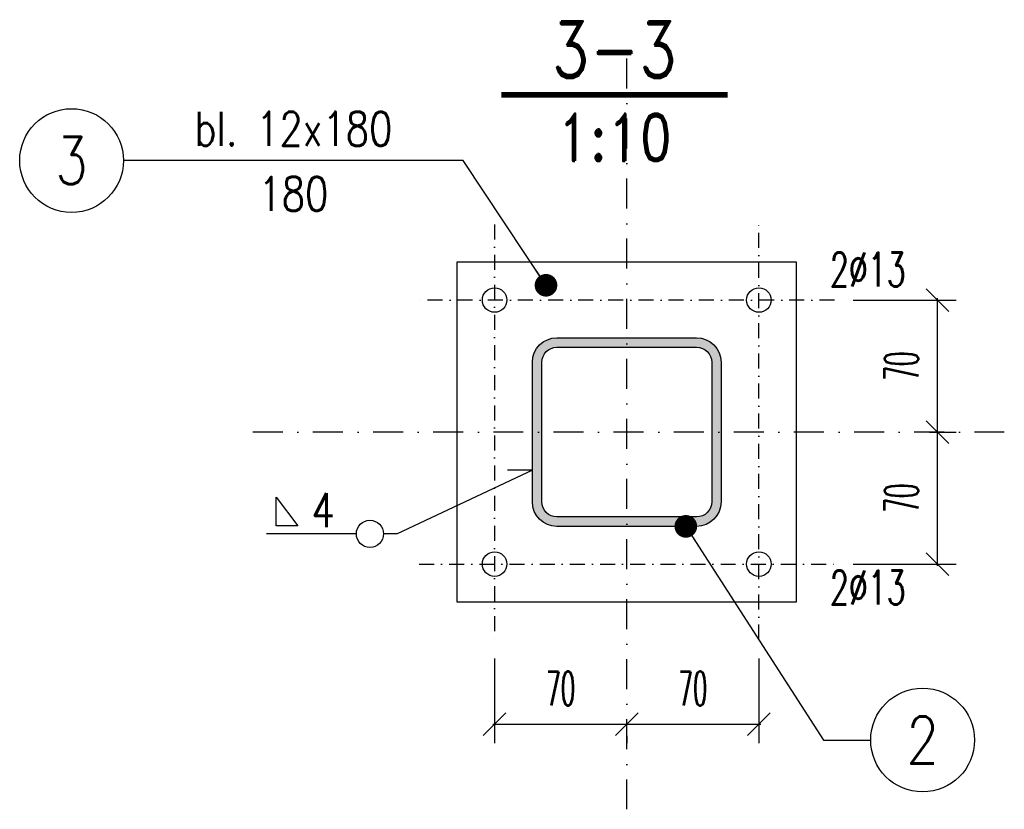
# Model space of a CAD drawing. Header units: millimetres. Extents: x -228255 to 14536, y -140109 to 119945.
# Tile 98 of 123: x -112057 to -111535, y 42917 to 43336. Entities that reach past the tile are written whole.
import ezdxf
from ezdxf.enums import TextEntityAlignment as Align

# ---------------------------------------------------------------- set-up
doc = ezdxf.new("R2010")
doc.units = ezdxf.units.MM
doc.header["$LTSCALE"] = 2.5
doc.linetypes.add('DASHDOT', pattern=[25.4, 12.7, -6.35, 0, -6.35])
doc.linetypes.add('DASHDOT2', pattern=[12.7, 6.35, -3.175, 0, -3.175])
for name, color, linetype in [('Gruba', 6, 'Continuous'), ('Opisy_stal', 7, 'Continuous'), ('Osie', 134, 'DASHDOT'), ('Osie_stal', 221, 'DASHDOT2'), ('stal', 4, 'Continuous'), ('Stal_przekroj', 1, 'Continuous'), ('Tekst', 31, 'Continuous'), ('Wymiary', 86, 'Continuous')]:
    doc.layers.add(name, color=color, linetype=linetype)
doc.styles.get("Standard").update_dxf_attribs({"font": 'romans.shx', "width": 0.65})
doc.styles.add('style1', font='romand.shx', dxfattribs={"width": 0.8})
doc.styles.add('style3', font='romans.shx', dxfattribs={"width": 0.5})
doc.dimstyles.new('Skala_10', dxfattribs={"dimtxt": 18, "dimasz": 12, "dimexe": 10, "dimexo": 10, "dimgap": 10, "dimtad": 1, "dimdec": 0, "dimdsep": 46, "dimtxsty": 'style3', "dimblk": 'OBLIQUE', "dimcen": 0, "dimdle": 1, "dimclrd": 256, "dimclre": 256, "dimclrt": 31, "dimadec": 1, "dimazin": 0, "dimtfac": 1, "dimtdec": 0, "dimtix": 1, "dimtmove": 2, "dimatfit": 0, "dimldrblk": 'DOT', "dimfxl": 1, "dimtolj": 1, "dimtzin": 0, "dimlwd": -1, "dimlwe": -1, "dimarcsym": 0})
doc.dimstyles.new('Skala_10$7', dxfattribs={"dimscale": 0, "dimtxt": 18, "dimasz": 12, "dimexe": 10, "dimexo": 15, "dimgap": 5, "dimtad": 1, "dimdec": 0, "dimrnd": 0.5, "dimzin": 9, "dimdsep": 46, "dimtxsty": 'Standard', "dimblk1": 'OBLIQUE', "dimblk2": 'OBLIQUE', "dimsah": 1, "dimcen": 10, "dimdle": 10, "dimclrt": 31, "dimadec": 0, "dimazin": 0, "dimtfac": 1, "dimtdec": 0, "dimtmove": 2, "dimatfit": 3, "dimldrblk": 'DOT', "dimfxl": 1, "dimtolj": 1, "dimtzin": 9, "dimarcsym": 0})

# ---------------------------------------------------------------- blocks, each defined once
blk = doc.blocks.new('_Oblique')
at = {"color": 0, "linetype": 'ByBlock', "lineweight": -2}
blk.add_line((-0.5, -0.5), (0.5, 0.5), dxfattribs=at)
blk = doc.blocks.new('*D163')
at = {"layer": 'Defpoints', "color": 0, "ltscale": 0.5, "transparency": 16777216}
for p in [(-111584.9075165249, 43117.23673445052), (-111570.6628312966, 43117.23673445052), (-111625.2442758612, 43047.23673445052)]:
    blk.add_point(p, dxfattribs=at)
at = {"layer": 'Wymiary', "ltscale": 0.5, "transparency": 16777216}
for p, q in [((-111574.9075165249, 43117.23673445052), (-111560.6628312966, 43117.23673445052)), ((-111570.6628312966, 43046.23673445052), (-111570.6628312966, 43118.23673445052)), ((-111615.2442758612, 43047.23673445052), (-111560.6628312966, 43047.23673445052))]:
    blk.add_line(p, q, dxfattribs=at)
at = {"layer": 'Wymiary', "ltscale": 0.5, "transparency": 16777216, "xscale": 12, "yscale": 12, "zscale": 12}
for p, rotation in [((-111570.6628312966, 43117.23673445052), 90), ((-111570.6628312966, 43047.23673445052), 270)]:
    blk.add_blockref('_Oblique', p, dxfattribs=dict(at, rotation=rotation))
at = {"layer": 'Wymiary', "color": 31, "ltscale": 0.5, "transparency": 16777216, "insert": (-111589.6628312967, 43082.2367344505), "char_height": 18, "attachment_point": 5, "rotation": 90, "style": 'style3'}
blk.add_mtext('\\A1;70', dxfattribs=at)
blk = doc.blocks.new('_Dot')
at = {"color": 0, "linetype": 'ByBlock', "lineweight": -2}
blk.add_line((-0.5, 0), (-1, 0), dxfattribs=at)
at = {"color": 0, "linetype": 'ByBlock', "const_width": 0.5}
blk.add_lwpolyline([(-0.25, 0, 1), (0.25, 0, 1)], format="xyb", close=True, dxfattribs=at)
blk = doc.blocks.new('*D164')
at = {"layer": 'Defpoints', "color": 0, "ltscale": 0.5, "transparency": 16777216}
for p in [(-111625.2442758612, 43187.23673445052), (-111570.6628312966, 43187.23673445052), (-111584.9075165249, 43117.23673445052)]:
    blk.add_point(p, dxfattribs=at)
at = {"layer": 'Wymiary', "ltscale": 0.5, "transparency": 16777216}
for p, q in [((-111570.6628312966, 43116.23673445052), (-111570.6628312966, 43188.23673445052)), ((-111615.2442758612, 43187.23673445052), (-111560.6628312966, 43187.23673445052)), ((-111574.9075165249, 43117.23673445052), (-111560.6628312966, 43117.23673445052))]:
    blk.add_line(p, q, dxfattribs=at)
at = {"layer": 'Wymiary', "ltscale": 0.5, "transparency": 16777216, "xscale": 12, "yscale": 12, "zscale": 12}
for p, rotation in [((-111570.6628312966, 43187.23673445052), 90), ((-111570.6628312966, 43117.23673445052), 270)]:
    blk.add_blockref('_Oblique', p, dxfattribs=dict(at, rotation=rotation))
at = {"layer": 'Wymiary', "color": 31, "ltscale": 0.5, "transparency": 16777216, "insert": (-111589.6628312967, 43152.2367344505), "char_height": 18, "attachment_point": 5, "rotation": 90, "style": 'style3'}
blk.add_mtext('\\A1;70', dxfattribs=at)
blk = doc.blocks.new('*D165')
at = {"layer": 'Defpoints', "color": 0, "ltscale": 0.5, "transparency": 16777216}
for p in [(-111805.2442758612, 43007.23673445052), (-111735.2442758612, 42966.13284230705), (-111735.2442758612, 42962.33775177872)]:
    blk.add_point(p, dxfattribs=at)
at = {"layer": 'Wymiary', "ltscale": 0.5, "transparency": 16777216}
for p, q in [((-111805.2442758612, 42997.23673445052), (-111805.2442758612, 42952.33775177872)), ((-111806.2442758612, 42962.33775177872), (-111734.2442758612, 42962.33775177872)), ((-111735.2442758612, 42956.13284230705), (-111735.2442758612, 42952.33775177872))]:
    blk.add_line(p, q, dxfattribs=at)
at = {"layer": 'Wymiary', "ltscale": 0.5, "transparency": 16777216, "xscale": 12, "yscale": 12, "zscale": 12, "rotation": 180}
blk.add_blockref('_Oblique', (-111805.2442758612, 42962.33775177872), dxfattribs=at)
at = {"layer": 'Wymiary', "ltscale": 0.5, "transparency": 16777216, "xscale": 12, "yscale": 12, "zscale": 12}
blk.add_blockref('_Oblique', (-111735.2442758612, 42962.33775177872), dxfattribs=at)
at = {"layer": 'Wymiary', "color": 31, "ltscale": 0.5, "transparency": 16777216, "insert": (-111770.2442758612, 42981.33775177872), "char_height": 18, "attachment_point": 5, "style": 'style3'}
blk.add_mtext('\\A1;70', dxfattribs=at)
blk = doc.blocks.new('*D166')
at = {"layer": 'Defpoints', "color": 0, "ltscale": 0.5, "transparency": 16777216}
for p in [(-111665.2442758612, 43007.23673445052), (-111735.2442758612, 42966.13284230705), (-111665.2442758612, 42962.33775177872)]:
    blk.add_point(p, dxfattribs=at)
at = {"layer": 'Wymiary', "ltscale": 0.5, "transparency": 16777216}
for p, q in [((-111665.2442758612, 42997.23673445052), (-111665.2442758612, 42952.33775177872)), ((-111736.2442758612, 42962.33775177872), (-111664.2442758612, 42962.33775177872)), ((-111735.2442758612, 42956.13284230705), (-111735.2442758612, 42952.33775177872))]:
    blk.add_line(p, q, dxfattribs=at)
at = {"layer": 'Wymiary', "ltscale": 0.5, "transparency": 16777216, "xscale": 12, "yscale": 12, "zscale": 12, "rotation": 180}
blk.add_blockref('_Oblique', (-111735.2442758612, 42962.33775177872), dxfattribs=at)
at = {"layer": 'Wymiary', "ltscale": 0.5, "transparency": 16777216, "xscale": 12, "yscale": 12, "zscale": 12}
blk.add_blockref('_Oblique', (-111665.2442758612, 42962.33775177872), dxfattribs=at)
at = {"layer": 'Wymiary', "color": 31, "ltscale": 0.5, "transparency": 16777216, "insert": (-111700.2442758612, 42981.33775177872), "char_height": 18, "attachment_point": 5, "style": 'style3'}
blk.add_mtext('\\A1;70', dxfattribs=at)
blk = doc.blocks.new('Zk100x100x5')
for points in [[(-50, -37), (-50, 37, -0.4142135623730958), (-37, 50), (37, 50, -0.4142135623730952), (50, 37), (50, -37, -0.4142135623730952), (37, -50), (-37, -50, -0.4142135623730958), (-50, -37, 4.440892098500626e-16)], [(-45, -37), (-45, 37, -0.4142135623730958), (-37, 45), (37, 45, -0.4142135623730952), (45, 37), (45, -37, -0.4142135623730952), (37, -45), (-37, -45, -0.4142135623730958), (-45, -37, -0.9999999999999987)]]:
    blk.add_lwpolyline(points, format="xyb")
blk = doc.blocks.new('Elem_prawy')
at = {"color": 7}
blk.add_line((0, -5.684341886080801e-14), (25, -2.842170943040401e-14), dxfattribs=at)
blk.add_circle((52.5, -5.684341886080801e-14), 27.5, dxfattribs=at)
at = {"color": 31, "width": 0.8}
blk.add_attdef('22', text='', height=25, dxfattribs=at).set_placement((52.5, -5.684341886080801e-14), align=Align.MIDDLE)
blk = doc.blocks.new('Pach_obwod_lewa')
at = {"color": 7}
for p, q in [((-64.08000000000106, 19.44000000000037), (-52.55999999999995, 4.320000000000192)), ((-64.08000000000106, 4.320000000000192), (-64.08000000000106, 19.44000000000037)), ((-21.60000000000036, 2.842170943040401e-14), (-69.11999999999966, 2.842170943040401e-14)), ((-52.55999999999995, 4.320000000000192), (-64.08000000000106, 4.320000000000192)), ((-2.273736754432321e-13, 2.842170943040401e-14), (-7.200000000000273, 2.842170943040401e-14))]:
    blk.add_line(p, q, dxfattribs=at)
blk.add_circle((-14.40000000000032, 2.842170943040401e-14), 7.2, dxfattribs=at)
at = {"color": 31, "width": 0.8}
blk.add_attdef('A', (-45.3599999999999, 3.600000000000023), '', height=18, dxfattribs=at)
blk = doc.blocks.new('Op_el_lewy')
at = {"color": 7}
blk.add_line((0, 8.526512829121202e-14), (-180, 8.526512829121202e-14), dxfattribs=at)
blk.add_circle((-207.5, 8.526512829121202e-14), 27.5, dxfattribs=at)
at = {"color": 31, "width": 0.8}
for tag, p in [('ZK_120X120X5', (-90, 7.874999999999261)), ('1000', (-90, -26.64899999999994))]:
    blk.add_attdef(tag, text='', height=18, dxfattribs=at).set_placement(p, align=Align.CENTER)
blk.add_attdef('22', text='', height=25, dxfattribs=at).set_placement((-207.5, 8.526512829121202e-14), align=Align.MIDDLE)

msp = doc.modelspace()

# ---------------------------------------------------------------- hatches: boundary and pattern name
at = {"layer": 'Stal_przekroj', "ltscale": 0.5}
h = msp.add_hatch(color=256, dxfattribs=at)
h.dxf.hatch_style = 1
h.paths.add_polyline_path([(-111698.2442758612, 43167.2367344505), (-111772.2442758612, 43167.2367344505, 0.4142135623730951), (-111785.2442758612, 43154.2367344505), (-111785.2442758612, 43080.2367344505, 0.4142135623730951), (-111772.2442758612, 43067.2367344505), (-111698.2442758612, 43067.2367344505, 0.414213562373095), (-111685.2442758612, 43080.2367344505), (-111685.2442758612, 43154.2367344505, 0.4142135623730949)])
h.paths.add_polyline_path([(-111698.2442758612, 43162.2367344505, -0.4142135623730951), (-111690.2442758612, 43154.2367344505), (-111690.2442758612, 43080.2367344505, -0.4142135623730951), (-111698.2442758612, 43072.2367344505), (-111772.2442758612, 43072.2367344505, -0.4142135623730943), (-111780.2442758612, 43080.2367344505), (-111780.2442758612, 43154.2367344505, -0.4142135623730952), (-111772.2442758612, 43162.2367344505)], flags=16)

# ---------------------------------------------------------------- linework, layer by layer
at = {"layer": 'Gruba', "const_width": 3}
msp.add_lwpolyline([(-111801.7036646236, 43295.949004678), (-111681.7036646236, 43295.949004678)], dxfattribs=at)
at = {"layer": 'Opisy_stal', "ltscale": 0.5}
for q in [(-111856.8912661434, 43063.24724240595), (-111798.3471475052, 43097.1218741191)]:
    msp.add_line((-111785.2442758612, 43097.1218741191), q, dxfattribs=at)
at = {"layer": 'Osie', "ltscale": 0.5}
for p, q in [((-111735.2442758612, 42917.23673445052), (-111735.2442758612, 43317.23673445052)), ((-111535.2442758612, 43117.2367344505), (-111935.2442758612, 43117.2367344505))]:
    msp.add_line(p, q, dxfattribs=at)
at = {"layer": 'Osie_stal', "ltscale": 0.5}
for p, q in [((-111805.2442758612, 43227.23673445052), (-111805.2442758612, 43007.23673445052)), ((-111665.2442758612, 43007.23673445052), (-111665.2442758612, 43227.23673445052)), ((-111625.2442758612, 43187.23673445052), (-111845.2442758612, 43187.23673445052)), ((-111845.2442758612, 43047.23673445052), (-111625.2442758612, 43047.23673445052))]:
    msp.add_line(p, q, dxfattribs=at)
at = {"layer": 'stal', "ltscale": 0.5}
msp.add_lwpolyline([(-111825.2442758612, 43027.23673445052), (-111645.2442758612, 43027.23673445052), (-111645.2442758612, 43207.23673445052), (-111825.2442758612, 43207.23673445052)], close=True, dxfattribs=at)
at = {"layer": 'stal'}
for centre in [(-111805.2442758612, 43187.23673445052), (-111665.2442758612, 43187.23673445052), (-111805.2442758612, 43047.23673445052), (-111665.2442758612, 43047.23673445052)]:
    msp.add_circle(centre, 6.5, dxfattribs=at)

# ---------------------------------------------------------------- block references
at = {"layer": 'Opisy_stal', "ltscale": 0.5}
for name, p, values in [('Op_el_lewy', (-111821.831594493, 43261.16957850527), {'1000': '180', '22': '3', 'ZK_120X120X5': 'bl. 12x180'}), ('Pach_obwod_lewa', (-111856.8912661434, 43063.24724240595), {'A': '4'}), ('Elem_prawy', (-111631.0143184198, 42953.97329007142), {'22': '2'})]:
    msp.add_blockref(name, p, dxfattribs=at).add_auto_attribs(values)
at = {"layer": 'Stal_przekroj', "ltscale": 0.5}
msp.add_blockref('Zk100x100x5', (-111735.2442758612, 43117.2367344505), dxfattribs=at)

# ---------------------------------------------------------------- texts
at = {"layer": 'Gruba', "style": 'style1', "width": 0.8}
msp.add_text('3-3', height=30, dxfattribs=at).set_placement((-111741.7036646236, 43295.949004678), align=Align.BOTTOM_CENTER)
msp.add_text('1:10', height=25, dxfattribs=at).set_placement((-111741.7036646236, 43285.949004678), align=Align.TOP_CENTER)
at = {"layer": 'Tekst', "ltscale": 0.5, "width": 0.65}
for p in [(-111627.6251874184, 43194.37539818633), (-111627.6251874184, 43025.75890964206)]:
    msp.add_text('2%%C13', height=18, dxfattribs=at).set_placement(p)

# ---------------------------------------------------------------- dimensions: what is measured, and where the dimension line sits
at = {"layer": 'Wymiary', "ltscale": 0.5}
for base, p1, p2, picture, middle in [((-111570.6628312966, 43187.23673445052), (-111584.9075165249, 43117.23673445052), (-111625.2442758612, 43187.23673445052), '*D164', (-111589.6628312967, 43152.2367344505)), ((-111570.6628312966, 43117.23673445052), (-111625.2442758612, 43047.23673445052), (-111584.9075165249, 43117.23673445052), '*D163', (-111589.6628312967, 43082.2367344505))]:
    dim = msp.add_linear_dim(base=base, p1=p1, p2=p2, angle=90, dimstyle='Skala_10', dxfattribs=at)
    dim.commit()
    dim.dimension.update_dxf_attribs({"geometry": picture, "text_midpoint": middle})
for base, p1, p2, picture, middle in [((-111735.2442758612, 42962.33775177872), (-111805.2442758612, 43007.23673445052), (-111735.2442758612, 42966.13284230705), '*D165', (-111770.2442758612, 42981.33775177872)), ((-111665.2442758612, 42962.33775177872), (-111735.2442758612, 42966.13284230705), (-111665.2442758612, 43007.23673445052), '*D166', (-111700.2442758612, 42981.33775177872))]:
    dim = msp.add_linear_dim(base=base, p1=p1, p2=p2, dimstyle='Skala_10', dxfattribs=at)
    dim.commit()
    dim.dimension.update_dxf_attribs({"geometry": picture, "text_midpoint": middle})

# ---------------------------------------------------------------- leaders
at = {"layer": 'Opisy_stal', "ltscale": 0.5}
for points in [[(-111778.0274859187, 43195.04812421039), (-111821.831594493, 43261.16957850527)], [(-111703.9468042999, 43067.2367344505), (-111631.0143184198, 42953.97329007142)]]:
    msp.add_leader(points, dimstyle='Skala_10$7', override={"dimscale": 1, "dimtad": 0}, dxfattribs=at)

doc.saveas('drawing.dxf')
